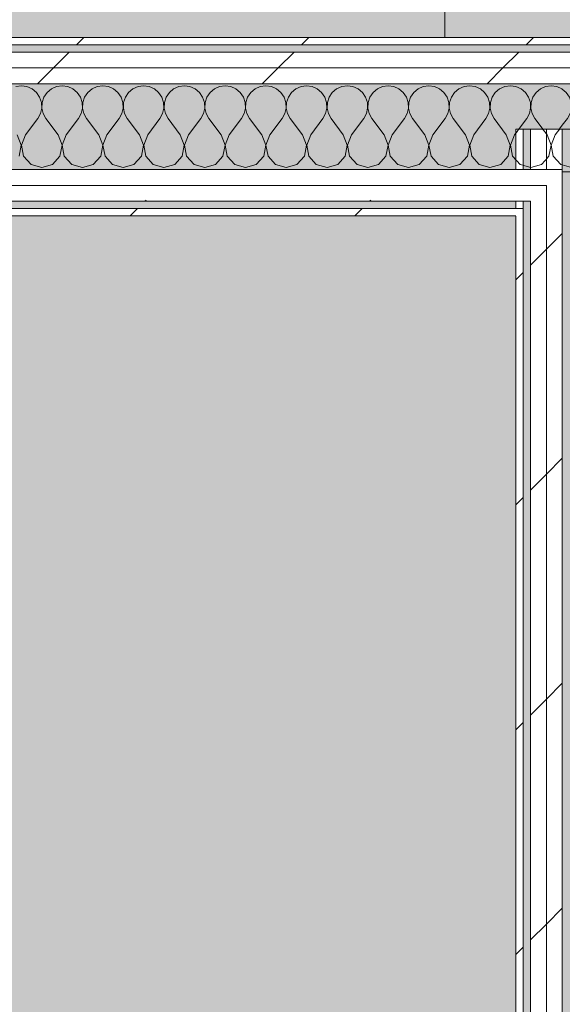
# Model space of a CAD drawing. Header units: millimetres. Extents: x -40968 to 13979, y -19284 to 4746.
# Tile 167 of 256: x -12835 to -12391, y 1319 to 2124. Entities that reach past the tile are written whole.
import ezdxf

# ---------------------------------------------------------------- set-up
doc = ezdxf.new("R2010")
doc.units = ezdxf.units.MM
doc.header["$MEASUREMENT"] = 0
doc.linetypes.add('Wipeout_Contour', pattern=[1000, 0, -1000])
for name, color, linetype in [('14_PAV_Paviment existent', 7, 'Continuous'), ('Nuevo_08_E_Envans secs', 7, 'Continuous'), ('Nuevo_14_PAV_Soft Light Grey 0554', 7, 'Continuous')]:
    doc.layers.add(name, color=color, linetype=linetype)
for name, color, linetype, lineweight, true_color in [('14_PAV_Paviment existent_Pluma_Nº__197', 7, 'Continuous', 0, 0xffe68e), ('Nuevo_08_E_Envans secs_Pluma_Nº__102', 7, 'Continuous', 5, 0xcccccc), ('Nuevo_08_E_Envans secs_Pluma_Nº__171', 171, 'Continuous', 13, 0xaaaaff), ('Nuevo_08_E_Envans secs_Pluma_Nº__177', 7, 'Continuous', 15, 0xf7e046), ('Nuevo_14_PAV_Soft Light Grey 0554_Pluma_Nº__245', 7, 'Continuous', 13, 0xe8e8e8)]:
    doc.layers.add(name, color=color, linetype=linetype, lineweight=lineweight, true_color=true_color)
doc.layers.add('14_PAV_Soft Light Grey 0554_Pluma_Nº__2', color=8, linetype='Continuous', lineweight=5)
doc.layers.add('Nuevo_08_E_Envans secs_Pluma_Nº__1', color=7, linetype='Continuous', lineweight=5)
pattern_1 = [(45, (0, 0), (-183.848, 183.848), [195, -65]), (45, (7e-14, 183.85), (-183.848, 183.848), [195, -65])]

# ---------------------------------------------------------------- blocks, each defined once
blk = doc.blocks.new('Forjado_1_1', base_point=(-23046.79, -1194.06))
at = {"layer": 'Nuevo_14_PAV_Soft Light Grey 0554_Pluma_Nº__245', "linetype": 'Continuous', "lineweight": 0, "true_color": 0xe8e8e8}
h = blk.add_hatch(color=254, dxfattribs=at)
h.paths.add_polyline_path([(-23046.79, -1194.06), (-1631.11, -1193.63), (-1631.11, -6938.97), (-1556.11, -6938.97), (-1556.11, -7503.98), (-1616.26, -7503.98), (-1616.05, -11935.98), (-1564.89, -11935.98), (-1564.89, -12491.98), (-2024.11, -12491.98), (-2024.11, -12338.98), (-6997.39, -12338.98), (-6997.39, -12391.98), (-3637.68, -12391.98), (-3638.94, -13690.72), (-3644.87, -17130.96), (428.17, -17130.98), (428.89, -16788.98), (778.89, -16788.98), (778.35, -17142.97), (2622.91, -17145.82), (2623.01, -17079.79), (3389.91, -17080.98), (3389.61, -17276.98), (5489.84, -17280.21), (5489.84, -17141.49), (5763.89, -17141.49), (5763.89, -16738.98), (6378.89, -16738.98), (6378.89, -12488.98), (5778.89, -12488.98), (5779.74, -11938.87), (6782.11, -11938.85), (6782.11, -9207.42), (6082.11, -9207.42), (6016.11, -7504.98), (6016.11, -9073.42), (2073.42, -9073.42), (2073.42, -5267.32), (5998.89, -5267.32), (5998.89, -1708.98), (5884.89, -967.98), (7332.11, -967.98), (7332.11, 1999.55), (-28277.4, 1999.55), (-23028.39, 1969.01)])
h.paths.add_polyline_path([(492.89, -5267.32), (1951.42, -5267.32), (1951.42, -9073.42), (492.89, -9073.42)], flags=0)
at = {"layer": 'Nuevo_14_PAV_Soft Light Grey 0554_Pluma_Nº__245', "color": 254, "linetype": 'Continuous', "lineweight": 13, "true_color": 0xe8e8e8, "flags": 128}
blk.add_lwpolyline([(-28277.4, 1999.55), (7332.11, 1999.55)], dxfattribs=at)
blk = doc.blocks.new('Forjado_3_1', base_point=(7332.11, 1999.55))
at = {"layer": '14_PAV_Paviment existent_Pluma_Nº__197', "linetype": 'Continuous', "lineweight": 0, "true_color": 0xffe68e}
blk.add_hatch(color=41, dxfattribs=at).paths.add_polyline_path([(7332.11, 1999.55), (7332.11, 3863.45), (-28267.53, 3863.45), (-28277.4, 1999.55)])
at = {"layer": '14_PAV_Paviment existent_Pluma_Nº__197', "color": 41, "linetype": 'Continuous', "lineweight": 0, "true_color": 0xffe68e, "flags": 128}
blk.add_lwpolyline([(7332.11, 1999.55), (-28277.4, 1999.55), (-28267.53, 3863.45), (7332.11, 3863.45)], close=True, dxfattribs=at)
blk = doc.blocks.new('Muro_99_1', base_point=(-12428.84, -1061.81))
at = {"color": 254, "linetype": 'Wipeout_Contour', "lineweight": 0, "ltscale": 50114.114114}
blk.add_wipeout([(-12428.84, 2034.55), (-12428.84, -996.81), (-12422.84, -996.81), (-12422.84, 2034.55)], dxfattribs=at).dxf.layer = 'Nuevo_08_E_Envans secs'
at = {"color": 254, "linetype": 'Wipeout_Contour', "lineweight": 0, "ltscale": 50260.724481}
blk.add_wipeout([(-12403.84, 1969.55), (-12416.84, 1969.55), (-12416.84, 1963.55), (-12403.84, 1963.55)], dxfattribs=at).dxf.layer = 'Nuevo_08_E_Envans secs'
at = {"layer": 'Nuevo_08_E_Envans secs_Pluma_Nº__171', "linetype": 'Continuous', "lineweight": 13, "true_color": 0xaaaaff}
h = blk.add_hatch(dxfattribs=at)
h.set_pattern_fill('Panellat_HPL_0001', color=161, style=0, pattern_type=2)
h.set_pattern_definition(pattern_1)
h.paths.add_polyline_path([(-12428.84, 2034.55), (-12428.84, -996.81), (-12422.84, -996.81), (-12422.84, 2034.55)])
at = {"layer": 'Nuevo_08_E_Envans secs_Pluma_Nº__177', "linetype": 'Continuous', "lineweight": 15, "true_color": 0xf7e046}
h = blk.add_hatch(dxfattribs=at)
h.set_pattern_fill('Panellat_HPL_0001', color=53, style=0, pattern_type=2)
h.set_pattern_definition(pattern_1)
h.paths.add_polyline_path([(-12403.84, 1969.55), (-12416.84, 1969.55), (-12416.84, 1963.55), (-12403.84, 1963.55)])
at = {"layer": 'Nuevo_08_E_Envans secs_Pluma_Nº__1', "color": 7, "linetype": 'Continuous', "lineweight": 5}
for p, q in [((-12422.84, 2034.55), (-12422.84, -996.81)), ((-12422.84, 1969.55), (-12422.84, 1963.55))]:
    blk.add_line(p, q, dxfattribs=at)
at = {"layer": 'Nuevo_08_E_Envans secs_Pluma_Nº__1', "color": 7, "linetype": 'Continuous', "lineweight": 5, "flags": 128}
for points in [[(-12428.84, 2034.55), (-12422.84, 2034.55)], [(-12428.84, 2034.55), (-12428.84, -996.81)]]:
    blk.add_lwpolyline(points, dxfattribs=at)
at = {"color": 254, "linetype": 'Wipeout_Contour', "lineweight": 0, "ltscale": 50209.365958}
blk.add_wipeout([(-12390.84, 1969.55), (-12403.84, 1969.55), (-12403.84, 1963.55), (-12390.84, 1963.55)], dxfattribs=at).dxf.layer = 'Nuevo_08_E_Envans secs'
at = {"layer": 'Nuevo_08_E_Envans secs_Pluma_Nº__177', "linetype": 'Continuous', "lineweight": 15, "true_color": 0xf7e046}
h = blk.add_hatch(dxfattribs=at)
h.set_pattern_fill('Panellat_HPL_0001', color=53, style=0, pattern_type=2)
h.set_pattern_definition(pattern_1)
h.paths.add_polyline_path([(-12390.84, 1969.55), (-12403.84, 1969.55), (-12403.84, 1963.55), (-12390.84, 1963.55)])
at = {"color": 254, "linetype": 'Wipeout_Contour', "lineweight": 0, "ltscale": 50264.486271}
blk.add_wipeout([(-12403.84, 1975.55), (-12416.84, 1975.55), (-12416.84, 1969.55), (-12403.84, 1969.55)], dxfattribs=at).dxf.layer = 'Nuevo_08_E_Envans secs'
at = {"layer": 'Nuevo_08_E_Envans secs_Pluma_Nº__177', "linetype": 'Continuous', "lineweight": 15, "true_color": 0xf7e046}
h = blk.add_hatch(dxfattribs=at)
h.set_pattern_fill('Panellat_HPL_0001', color=53, style=0, pattern_type=2)
h.set_pattern_definition(pattern_1)
h.paths.add_polyline_path([(-12403.84, 1975.55), (-12416.84, 1975.55), (-12416.84, 1969.55), (-12403.84, 1969.55)])
at = {"color": 254, "linetype": 'Wipeout_Contour', "lineweight": 0, "ltscale": 50213.131595}
blk.add_wipeout([(-12390.84, 1975.55), (-12403.84, 1975.55), (-12403.84, 1969.55), (-12390.84, 1969.55)], dxfattribs=at).dxf.layer = 'Nuevo_08_E_Envans secs'
at = {"layer": 'Nuevo_08_E_Envans secs_Pluma_Nº__177', "linetype": 'Continuous', "lineweight": 15, "true_color": 0xf7e046}
h = blk.add_hatch(dxfattribs=at)
h.set_pattern_fill('Panellat_HPL_0001', color=53, style=0, pattern_type=2)
h.set_pattern_definition(pattern_1)
h.paths.add_polyline_path([(-12390.84, 1975.55), (-12403.84, 1975.55), (-12403.84, 1969.55), (-12390.84, 1969.55)])
at = {"color": 254, "linetype": 'Wipeout_Contour', "lineweight": 0, "ltscale": 50219.121985}
blk.add_wipeout([(-12390.84, 1988.55), (-12403.84, 1988.55), (-12403.84, 1975.55), (-12390.84, 1975.55)], dxfattribs=at).dxf.layer = 'Nuevo_08_E_Envans secs'
at = {"layer": 'Nuevo_08_E_Envans secs_Pluma_Nº__177', "linetype": 'Continuous', "lineweight": 15, "true_color": 0xf7e046}
h = blk.add_hatch(dxfattribs=at)
h.set_pattern_fill('Panellat_HPL_0001', color=53, style=0, pattern_type=2)
h.set_pattern_definition(pattern_1)
h.paths.add_polyline_path([(-12390.84, 1988.55), (-12403.84, 1988.55), (-12403.84, 1975.55), (-12390.84, 1975.55)])
at = {"color": 254, "linetype": 'Wipeout_Contour', "lineweight": 0, "ltscale": 50052.62151}
blk.add_wipeout([(-12416.84, 2034.55), (-12416.84, -996.81), (-12403.84, -996.81), (-12403.84, 2034.55)], dxfattribs=at).dxf.layer = 'Nuevo_08_E_Envans secs'
at = {"layer": 'Nuevo_08_E_Envans secs_Pluma_Nº__177', "linetype": 'Continuous', "lineweight": 15, "true_color": 0xf7e046}
h = blk.add_hatch(dxfattribs=at)
h.set_pattern_fill('Panellat_HPL_0001', color=53, style=0, pattern_type=2)
h.set_pattern_definition(pattern_1)
h.paths.add_polyline_path([(-12416.84, 2034.55), (-12416.84, -996.81), (-12403.84, -996.81), (-12403.84, 2034.55)])
at = {"layer": 'Nuevo_08_E_Envans secs_Pluma_Nº__1', "color": 7, "linetype": 'Continuous', "lineweight": 5}
for p, q in [((-12416.84, 2034.55), (-12416.84, -996.81)), ((-12416.84, 1975.55), (-12416.84, 1969.55)), ((-12416.84, 1969.55), (-12416.84, 1963.55))]:
    blk.add_line(p, q, dxfattribs=at)
at = {"layer": 'Nuevo_08_E_Envans secs_Pluma_Nº__1', "color": 7, "linetype": 'Continuous', "lineweight": 5, "flags": 128}
blk.add_lwpolyline([(-12422.84, 2034.55), (-12416.84, 2034.55)], dxfattribs=at)
at = {"color": 254, "linetype": 'Wipeout_Contour', "lineweight": 0, "ltscale": 50001.04794}
blk.add_wipeout([(-12403.84, 2034.55), (-12403.84, -996.81), (-12390.84, -996.81), (-12390.84, 2034.55)], dxfattribs=at).dxf.layer = 'Nuevo_08_E_Envans secs'
at = {"layer": 'Nuevo_08_E_Envans secs_Pluma_Nº__177', "linetype": 'Continuous', "lineweight": 15, "true_color": 0xf7e046}
h = blk.add_hatch(dxfattribs=at)
h.set_pattern_fill('Panellat_HPL_0001', color=53, style=0, pattern_type=2)
h.set_pattern_definition(pattern_1)
h.paths.add_polyline_path([(-12403.84, 2034.55), (-12403.84, -996.81), (-12390.84, -996.81), (-12390.84, 2034.55)])
at = {"layer": 'Nuevo_08_E_Envans secs_Pluma_Nº__1', "color": 7, "linetype": 'Continuous', "lineweight": 5}
for p, q in [((-12403.84, 2034.55), (-12403.84, -996.81)), ((-12390.84, 2034.55), (-12390.84, -996.81)), ((-12390.84, 2001.55), (-12390.84, 1988.55)), ((-12403.84, 1988.55), (-12403.84, 1975.55)), ((-12390.84, 1988.55), (-12390.84, 1975.55)), ((-12403.84, 1975.55), (-12403.84, 1969.55)), ((-12390.84, 1975.55), (-12390.84, 1969.55)), ((-12403.84, 1969.55), (-12403.84, 1963.55)), ((-12390.84, 1969.55), (-12390.84, 1963.55))]:
    blk.add_line(p, q, dxfattribs=at)
at = {"layer": 'Nuevo_08_E_Envans secs_Pluma_Nº__1', "color": 7, "linetype": 'Continuous', "lineweight": 5, "flags": 128}
for points in [[(-12416.84, 2034.55), (-12403.84, 2034.55)], [(-12403.84, 2034.55), (-12390.84, 2034.55)], [(-12390.84, 2034.55), (-12320.84, 2034.55)]]:
    blk.add_lwpolyline(points, dxfattribs=at)
blk = doc.blocks.new('*X395')
at = {"layer": 'Nuevo_08_E_Envans secs_Pluma_Nº__102', "color": 254, "linetype": 'Continuous', "lineweight": 5, "true_color": 0xcccccc}
for p, q in [((-12833.33, 2069.89), (-12837.89, 2069.25)), ((-12828.78, 2069.25), (-12833.33, 2069.89)), ((-12824.57, 2067.4), (-12828.78, 2069.25)), ((-12804.55, 2069.25), (-12808.76, 2067.4)), ((-12800, 2069.89), (-12804.55, 2069.25)), ((-12795.45, 2069.25), (-12800, 2069.89)), ((-12791.24, 2067.4), (-12795.45, 2069.25)), ((-12771.22, 2069.25), (-12775.43, 2067.4)), ((-12766.67, 2069.89), (-12771.22, 2069.25)), ((-12762.11, 2069.25), (-12766.67, 2069.89)), ((-12757.9, 2067.4), (-12762.11, 2069.25)), ((-12737.89, 2069.25), (-12742.1, 2067.4)), ((-12733.33, 2069.89), (-12737.89, 2069.25)), ((-12728.78, 2069.25), (-12733.33, 2069.89)), ((-12724.57, 2067.4), (-12728.78, 2069.25)), ((-12704.55, 2069.25), (-12708.76, 2067.4)), ((-12700, 2069.89), (-12704.55, 2069.25)), ((-12695.45, 2069.25), (-12700, 2069.89)), ((-12691.24, 2067.4), (-12695.45, 2069.25)), ((-12671.22, 2069.25), (-12675.43, 2067.4)), ((-12666.67, 2069.89), (-12671.22, 2069.25)), ((-12662.11, 2069.25), (-12666.67, 2069.89)), ((-12657.9, 2067.4), (-12662.11, 2069.25)), ((-12637.89, 2069.25), (-12642.1, 2067.4)), ((-12633.33, 2069.89), (-12637.89, 2069.25)), ((-12628.78, 2069.25), (-12633.33, 2069.89)), ((-12624.57, 2067.4), (-12628.78, 2069.25)), ((-12604.55, 2069.25), (-12608.76, 2067.4)), ((-12600, 2069.89), (-12604.55, 2069.25)), ((-12595.45, 2069.25), (-12600, 2069.89)), ((-12591.24, 2067.4), (-12595.45, 2069.25)), ((-12571.22, 2069.25), (-12575.43, 2067.4)), ((-12566.67, 2069.89), (-12571.22, 2069.25)), ((-12562.11, 2069.25), (-12566.67, 2069.89)), ((-12557.9, 2067.4), (-12562.11, 2069.25)), ((-12537.89, 2069.25), (-12542.1, 2067.4)), ((-12533.33, 2069.89), (-12537.89, 2069.25)), ((-12528.78, 2069.25), (-12533.33, 2069.89)), ((-12524.57, 2067.4), (-12528.78, 2069.25)), ((-12504.55, 2069.25), (-12508.76, 2067.4)), ((-12500, 2069.89), (-12504.55, 2069.25)), ((-12495.45, 2069.25), (-12500, 2069.89)), ((-12491.24, 2067.4), (-12495.45, 2069.25)), ((-12471.22, 2069.25), (-12475.43, 2067.4)), ((-12466.67, 2069.89), (-12471.22, 2069.25)), ((-12462.11, 2069.25), (-12466.67, 2069.89)), ((-12457.9, 2067.4), (-12462.11, 2069.25)), ((-12437.89, 2069.25), (-12442.1, 2067.4)), ((-12433.33, 2069.89), (-12437.89, 2069.25)), ((-12428.78, 2069.25), (-12433.33, 2069.89)), ((-12424.57, 2067.4), (-12428.78, 2069.25)), ((-12404.55, 2069.25), (-12408.76, 2067.4)), ((-12400, 2069.89), (-12404.55, 2069.25)), ((-12395.45, 2069.25), (-12400, 2069.89)), ((-12391.24, 2067.4), (-12395.45, 2069.25)), ((-12821.03, 2064.47), (-12824.57, 2067.4)), ((-12818.43, 2060.68), (-12821.03, 2064.47)), ((-12816.96, 2056.32), (-12818.43, 2060.68)), ((-12814.91, 2060.68), (-12816.38, 2056.32)), ((-12812.3, 2064.47), (-12814.91, 2060.68)), ((-12808.76, 2067.4), (-12812.3, 2064.47)), ((-12787.7, 2064.47), (-12791.24, 2067.4)), ((-12785.09, 2060.68), (-12787.7, 2064.47)), ((-12783.62, 2056.32), (-12785.09, 2060.68)), ((-12781.57, 2060.68), (-12783.04, 2056.32)), ((-12778.97, 2064.47), (-12781.57, 2060.68)), ((-12775.43, 2067.4), (-12778.97, 2064.47)), ((-12754.36, 2064.47), (-12757.9, 2067.4)), ((-12751.76, 2060.68), (-12754.36, 2064.47)), ((-12750.29, 2056.32), (-12751.76, 2060.68)), ((-12748.24, 2060.68), (-12749.71, 2056.32)), ((-12745.64, 2064.47), (-12748.24, 2060.68)), ((-12742.1, 2067.4), (-12745.64, 2064.47)), ((-12721.03, 2064.47), (-12724.57, 2067.4)), ((-12718.43, 2060.68), (-12721.03, 2064.47)), ((-12716.96, 2056.32), (-12718.43, 2060.68)), ((-12714.91, 2060.68), (-12716.38, 2056.32)), ((-12712.3, 2064.47), (-12714.91, 2060.68)), ((-12708.76, 2067.4), (-12712.3, 2064.47)), ((-12687.7, 2064.47), (-12691.24, 2067.4)), ((-12685.09, 2060.68), (-12687.7, 2064.47)), ((-12683.62, 2056.32), (-12685.09, 2060.68)), ((-12681.57, 2060.68), (-12683.04, 2056.32)), ((-12678.97, 2064.47), (-12681.57, 2060.68)), ((-12675.43, 2067.4), (-12678.97, 2064.47)), ((-12654.36, 2064.47), (-12657.9, 2067.4)), ((-12651.76, 2060.68), (-12654.36, 2064.47)), ((-12650.29, 2056.32), (-12651.76, 2060.68)), ((-12648.24, 2060.68), (-12649.71, 2056.32)), ((-12645.64, 2064.47), (-12648.24, 2060.68)), ((-12642.1, 2067.4), (-12645.64, 2064.47)), ((-12621.03, 2064.47), (-12624.57, 2067.4)), ((-12618.43, 2060.68), (-12621.03, 2064.47)), ((-12616.96, 2056.32), (-12618.43, 2060.68)), ((-12614.91, 2060.68), (-12616.38, 2056.32)), ((-12612.3, 2064.47), (-12614.91, 2060.68)), ((-12608.76, 2067.4), (-12612.3, 2064.47)), ((-12587.7, 2064.47), (-12591.24, 2067.4)), ((-12585.09, 2060.68), (-12587.7, 2064.47)), ((-12583.62, 2056.32), (-12585.09, 2060.68)), ((-12581.57, 2060.68), (-12583.04, 2056.32)), ((-12578.97, 2064.47), (-12581.57, 2060.68)), ((-12575.43, 2067.4), (-12578.97, 2064.47)), ((-12554.36, 2064.47), (-12557.9, 2067.4)), ((-12551.76, 2060.68), (-12554.36, 2064.47)), ((-12550.29, 2056.32), (-12551.76, 2060.68)), ((-12548.24, 2060.68), (-12549.71, 2056.32)), ((-12545.64, 2064.47), (-12548.24, 2060.68)), ((-12542.1, 2067.4), (-12545.64, 2064.47)), ((-12521.03, 2064.47), (-12524.57, 2067.4)), ((-12518.43, 2060.68), (-12521.03, 2064.47)), ((-12516.96, 2056.32), (-12518.43, 2060.68)), ((-12514.91, 2060.68), (-12516.38, 2056.32)), ((-12512.3, 2064.47), (-12514.91, 2060.68)), ((-12508.76, 2067.4), (-12512.3, 2064.47)), ((-12487.7, 2064.47), (-12491.24, 2067.4)), ((-12485.09, 2060.68), (-12487.7, 2064.47)), ((-12483.62, 2056.32), (-12485.09, 2060.68)), ((-12481.57, 2060.68), (-12483.04, 2056.32)), ((-12478.97, 2064.47), (-12481.57, 2060.68)), ((-12475.43, 2067.4), (-12478.97, 2064.47)), ((-12454.36, 2064.47), (-12457.9, 2067.4)), ((-12451.76, 2060.68), (-12454.36, 2064.47)), ((-12450.29, 2056.32), (-12451.76, 2060.68)), ((-12448.24, 2060.68), (-12449.71, 2056.32)), ((-12445.64, 2064.47), (-12448.24, 2060.68)), ((-12442.1, 2067.4), (-12445.64, 2064.47)), ((-12421.03, 2064.47), (-12424.57, 2067.4)), ((-12418.43, 2060.68), (-12421.03, 2064.47)), ((-12416.96, 2056.32), (-12418.43, 2060.68)), ((-12414.91, 2060.68), (-12416.38, 2056.32)), ((-12412.3, 2064.47), (-12414.91, 2060.68)), ((-12408.76, 2067.4), (-12412.3, 2064.47)), ((-12390.84, 2067.07), (-12391.24, 2067.4)), ((-12816.73, 2051.72), (-12816.96, 2056.32)), ((-12816.38, 2056.32), (-12816.6, 2051.72)), ((-12783.4, 2051.72), (-12783.62, 2056.32)), ((-12783.04, 2056.32), (-12783.27, 2051.72)), ((-12750.07, 2051.72), (-12750.29, 2056.32)), ((-12749.71, 2056.32), (-12749.93, 2051.72)), ((-12716.73, 2051.72), (-12716.96, 2056.32)), ((-12716.38, 2056.32), (-12716.6, 2051.72)), ((-12683.4, 2051.72), (-12683.62, 2056.32)), ((-12683.04, 2056.32), (-12683.27, 2051.72)), ((-12650.07, 2051.72), (-12650.29, 2056.32)), ((-12649.71, 2056.32), (-12649.93, 2051.72)), ((-12616.73, 2051.72), (-12616.96, 2056.32)), ((-12616.38, 2056.32), (-12616.6, 2051.72)), ((-12583.4, 2051.72), (-12583.62, 2056.32)), ((-12583.04, 2056.32), (-12583.27, 2051.72)), ((-12550.07, 2051.72), (-12550.29, 2056.32)), ((-12549.71, 2056.32), (-12549.93, 2051.72)), ((-12516.73, 2051.72), (-12516.96, 2056.32)), ((-12516.38, 2056.32), (-12516.6, 2051.72)), ((-12483.4, 2051.72), (-12483.62, 2056.32)), ((-12483.04, 2056.32), (-12483.27, 2051.72)), ((-12450.07, 2051.72), (-12450.29, 2056.32)), ((-12449.71, 2056.32), (-12449.93, 2051.72)), ((-12416.73, 2051.72), (-12416.96, 2056.32)), ((-12416.38, 2056.32), (-12416.6, 2051.72)), ((-12820, 2043.22), (-12817.77, 2047.25)), ((-12817.77, 2047.25), (-12816.73, 2051.72)), ((-12816.6, 2051.72), (-12815.56, 2047.25)), ((-12815.56, 2047.25), (-12813.33, 2043.22)), ((-12786.67, 2043.22), (-12784.44, 2047.25)), ((-12784.44, 2047.25), (-12783.4, 2051.72)), ((-12783.27, 2051.72), (-12782.23, 2047.25)), ((-12782.23, 2047.25), (-12780, 2043.22)), ((-12753.33, 2043.22), (-12751.11, 2047.25)), ((-12751.11, 2047.25), (-12750.07, 2051.72)), ((-12749.93, 2051.72), (-12748.89, 2047.25)), ((-12748.89, 2047.25), (-12746.67, 2043.22)), ((-12720, 2043.22), (-12717.77, 2047.25)), ((-12717.77, 2047.25), (-12716.73, 2051.72)), ((-12716.6, 2051.72), (-12715.56, 2047.25)), ((-12715.56, 2047.25), (-12713.33, 2043.22)), ((-12686.67, 2043.22), (-12684.44, 2047.25)), ((-12684.44, 2047.25), (-12683.4, 2051.72)), ((-12683.27, 2051.72), (-12682.23, 2047.25)), ((-12682.23, 2047.25), (-12680, 2043.22)), ((-12653.33, 2043.22), (-12651.11, 2047.25)), ((-12651.11, 2047.25), (-12650.07, 2051.72)), ((-12649.93, 2051.72), (-12648.89, 2047.25)), ((-12648.89, 2047.25), (-12646.67, 2043.22)), ((-12620, 2043.22), (-12617.77, 2047.25)), ((-12617.77, 2047.25), (-12616.73, 2051.72)), ((-12616.6, 2051.72), (-12615.56, 2047.25)), ((-12615.56, 2047.25), (-12613.33, 2043.22)), ((-12586.67, 2043.22), (-12584.44, 2047.25)), ((-12584.44, 2047.25), (-12583.4, 2051.72)), ((-12583.27, 2051.72), (-12582.23, 2047.25)), ((-12582.23, 2047.25), (-12580, 2043.22)), ((-12553.33, 2043.22), (-12551.11, 2047.25)), ((-12551.11, 2047.25), (-12550.07, 2051.72)), ((-12549.93, 2051.72), (-12548.89, 2047.25)), ((-12548.89, 2047.25), (-12546.67, 2043.22)), ((-12520, 2043.22), (-12517.77, 2047.25)), ((-12517.77, 2047.25), (-12516.73, 2051.72)), ((-12516.6, 2051.72), (-12515.56, 2047.25)), ((-12515.56, 2047.25), (-12513.33, 2043.22)), ((-12486.67, 2043.22), (-12484.44, 2047.25)), ((-12484.44, 2047.25), (-12483.4, 2051.72)), ((-12483.27, 2051.72), (-12482.23, 2047.25)), ((-12482.23, 2047.25), (-12480, 2043.22)), ((-12453.33, 2043.22), (-12451.11, 2047.25)), ((-12451.11, 2047.25), (-12450.07, 2051.72)), ((-12449.93, 2051.72), (-12448.89, 2047.25)), ((-12448.89, 2047.25), (-12446.67, 2043.22)), ((-12420, 2043.22), (-12417.77, 2047.25)), ((-12417.77, 2047.25), (-12416.73, 2051.72)), ((-12416.6, 2051.72), (-12415.56, 2047.25)), ((-12415.56, 2047.25), (-12413.33, 2043.22)), ((-12830, 2029.89), (-12820, 2043.22)), ((-12803.33, 2029.89), (-12813.33, 2043.22)), ((-12796.67, 2029.89), (-12786.67, 2043.22)), ((-12770, 2029.89), (-12780, 2043.22)), ((-12763.33, 2029.89), (-12753.33, 2043.22)), ((-12736.67, 2029.89), (-12746.67, 2043.22)), ((-12730, 2029.89), (-12720, 2043.22)), ((-12703.33, 2029.89), (-12713.33, 2043.22)), ((-12696.67, 2029.89), (-12686.67, 2043.22)), ((-12670, 2029.89), (-12680, 2043.22)), ((-12663.33, 2029.89), (-12653.33, 2043.22)), ((-12636.67, 2029.89), (-12646.67, 2043.22)), ((-12630, 2029.89), (-12620, 2043.22)), ((-12603.33, 2029.89), (-12613.33, 2043.22)), ((-12596.67, 2029.89), (-12586.67, 2043.22)), ((-12570, 2029.89), (-12580, 2043.22)), ((-12563.33, 2029.89), (-12553.33, 2043.22)), ((-12536.67, 2029.89), (-12546.67, 2043.22)), ((-12530, 2029.89), (-12520, 2043.22)), ((-12503.33, 2029.89), (-12513.33, 2043.22)), ((-12496.67, 2029.89), (-12486.67, 2043.22)), ((-12470, 2029.89), (-12480, 2043.22)), ((-12463.33, 2029.89), (-12453.33, 2043.22)), ((-12436.67, 2029.89), (-12446.67, 2043.22)), ((-12430, 2029.89), (-12420, 2043.22)), ((-12403.33, 2029.89), (-12413.33, 2043.22)), ((-12396.67, 2029.89), (-12390.84, 2037.66)), ((-12833.4, 2021.38), (-12836.67, 2029.89)), ((-12830, 2029.89), (-12833.27, 2021.38)), ((-12800.07, 2021.38), (-12803.33, 2029.89)), ((-12796.67, 2029.89), (-12799.93, 2021.38)), ((-12766.73, 2021.38), (-12770, 2029.89)), ((-12763.33, 2029.89), (-12766.6, 2021.38)), ((-12733.4, 2021.38), (-12736.67, 2029.89)), ((-12730, 2029.89), (-12733.27, 2021.38)), ((-12700.07, 2021.38), (-12703.33, 2029.89)), ((-12696.67, 2029.89), (-12699.93, 2021.38)), ((-12666.73, 2021.38), (-12670, 2029.89)), ((-12663.33, 2029.89), (-12666.6, 2021.38)), ((-12633.4, 2021.38), (-12636.67, 2029.89)), ((-12630, 2029.89), (-12633.27, 2021.38)), ((-12600.07, 2021.38), (-12603.33, 2029.89)), ((-12596.67, 2029.89), (-12599.93, 2021.38)), ((-12566.73, 2021.38), (-12570, 2029.89)), ((-12563.33, 2029.89), (-12566.6, 2021.38)), ((-12533.4, 2021.38), (-12536.67, 2029.89)), ((-12530, 2029.89), (-12533.27, 2021.38)), ((-12500.07, 2021.38), (-12503.33, 2029.89)), ((-12496.67, 2029.89), (-12499.93, 2021.38)), ((-12466.73, 2021.38), (-12470, 2029.89)), ((-12463.33, 2029.89), (-12466.6, 2021.38)), ((-12433.4, 2021.38), (-12436.67, 2029.89)), ((-12430, 2029.89), (-12433.27, 2021.38)), ((-12400.07, 2021.38), (-12403.33, 2029.89)), ((-12396.67, 2029.89), (-12399.93, 2021.38)), ((-12835.09, 2012.43), (-12833.4, 2021.38)), ((-12833.27, 2021.38), (-12831.57, 2012.43)), ((-12801.76, 2012.43), (-12800.07, 2021.38)), ((-12799.93, 2021.38), (-12798.24, 2012.43)), ((-12768.43, 2012.43), (-12766.73, 2021.38)), ((-12766.6, 2021.38), (-12764.91, 2012.43)), ((-12735.09, 2012.43), (-12733.4, 2021.38)), ((-12733.27, 2021.38), (-12731.57, 2012.43)), ((-12701.76, 2012.43), (-12700.07, 2021.38)), ((-12699.93, 2021.38), (-12698.24, 2012.43)), ((-12668.43, 2012.43), (-12666.73, 2021.38)), ((-12666.6, 2021.38), (-12664.91, 2012.43)), ((-12635.09, 2012.43), (-12633.4, 2021.38)), ((-12633.27, 2021.38), (-12631.57, 2012.43)), ((-12601.76, 2012.43), (-12600.07, 2021.38)), ((-12599.93, 2021.38), (-12598.24, 2012.43)), ((-12568.43, 2012.43), (-12566.73, 2021.38)), ((-12566.6, 2021.38), (-12564.91, 2012.43)), ((-12535.09, 2012.43), (-12533.4, 2021.38)), ((-12533.27, 2021.38), (-12531.57, 2012.43)), ((-12501.76, 2012.43), (-12500.07, 2021.38)), ((-12499.93, 2021.38), (-12498.24, 2012.43)), ((-12468.43, 2012.43), (-12466.73, 2021.38)), ((-12466.6, 2021.38), (-12464.91, 2012.43)), ((-12435.09, 2012.43), (-12433.4, 2021.38)), ((-12433.27, 2021.38), (-12431.57, 2012.43)), ((-12401.76, 2012.43), (-12400.07, 2021.38)), ((-12399.93, 2021.38), (-12398.24, 2012.43)), ((-12831.57, 2012.43), (-12825.43, 2005.71)), ((-12807.9, 2005.71), (-12801.76, 2012.43)), ((-12798.24, 2012.43), (-12792.1, 2005.71)), ((-12774.57, 2005.71), (-12768.43, 2012.43)), ((-12764.91, 2012.43), (-12758.76, 2005.71)), ((-12741.24, 2005.71), (-12735.09, 2012.43)), ((-12731.57, 2012.43), (-12725.43, 2005.71)), ((-12707.9, 2005.71), (-12701.76, 2012.43)), ((-12698.24, 2012.43), (-12692.1, 2005.71)), ((-12674.57, 2005.71), (-12668.43, 2012.43)), ((-12664.91, 2012.43), (-12658.76, 2005.71)), ((-12641.24, 2005.71), (-12635.09, 2012.43)), ((-12631.57, 2012.43), (-12625.43, 2005.71)), ((-12607.9, 2005.71), (-12601.76, 2012.43)), ((-12598.24, 2012.43), (-12592.1, 2005.71)), ((-12574.57, 2005.71), (-12568.43, 2012.43)), ((-12564.91, 2012.43), (-12558.76, 2005.71)), ((-12541.24, 2005.71), (-12535.09, 2012.43)), ((-12531.57, 2012.43), (-12525.43, 2005.71)), ((-12507.9, 2005.71), (-12501.76, 2012.43)), ((-12498.24, 2012.43), (-12492.1, 2005.71)), ((-12474.57, 2005.71), (-12468.43, 2012.43)), ((-12464.91, 2012.43), (-12458.76, 2005.71)), ((-12441.24, 2005.71), (-12435.09, 2012.43)), ((-12431.57, 2012.43), (-12425.43, 2005.71)), ((-12407.9, 2005.71), (-12401.76, 2012.43)), ((-12398.24, 2012.43), (-12392.1, 2005.71)), ((-12825.43, 2005.71), (-12816.67, 2003.22)), ((-12816.67, 2003.22), (-12807.9, 2005.71)), ((-12792.1, 2005.71), (-12783.33, 2003.22)), ((-12783.33, 2003.22), (-12774.57, 2005.71)), ((-12758.76, 2005.71), (-12750, 2003.22)), ((-12750, 2003.22), (-12741.24, 2005.71)), ((-12725.43, 2005.71), (-12716.67, 2003.22)), ((-12716.67, 2003.22), (-12707.9, 2005.71)), ((-12692.1, 2005.71), (-12683.33, 2003.22)), ((-12683.33, 2003.22), (-12674.57, 2005.71)), ((-12658.76, 2005.71), (-12650, 2003.22)), ((-12650, 2003.22), (-12641.24, 2005.71)), ((-12625.43, 2005.71), (-12616.67, 2003.22)), ((-12616.67, 2003.22), (-12607.9, 2005.71)), ((-12592.1, 2005.71), (-12583.33, 2003.22)), ((-12583.33, 2003.22), (-12574.57, 2005.71)), ((-12558.76, 2005.71), (-12550, 2003.22)), ((-12550, 2003.22), (-12541.24, 2005.71)), ((-12525.43, 2005.71), (-12516.67, 2003.22)), ((-12516.67, 2003.22), (-12507.9, 2005.71)), ((-12492.1, 2005.71), (-12483.33, 2003.22)), ((-12483.33, 2003.22), (-12474.57, 2005.71)), ((-12458.76, 2005.71), (-12450, 2003.22)), ((-12450, 2003.22), (-12441.24, 2005.71)), ((-12425.43, 2005.71), (-12416.67, 2003.22)), ((-12416.67, 2003.22), (-12407.9, 2005.71)), ((-12392.1, 2005.71), (-12390.84, 2005.35))]:
    blk.add_line(p, q, dxfattribs=at)
blk = doc.blocks.new('*X396')
at = {"layer": 'Nuevo_08_E_Envans secs_Pluma_Nº__102', "color": 254, "linetype": 'Continuous', "lineweight": 5, "true_color": 0xcccccc}
for p, q in [((-12371.22, 2069.25), (-12375.43, 2067.4)), ((-12366.67, 2069.89), (-12371.22, 2069.25)), ((-12362.11, 2069.25), (-12366.67, 2069.89)), ((-12357.9, 2067.4), (-12362.11, 2069.25)), ((-12337.89, 2069.25), (-12342.1, 2067.4)), ((-12333.33, 2069.89), (-12337.89, 2069.25)), ((-12328.78, 2069.25), (-12333.33, 2069.89)), ((-12324.57, 2067.4), (-12328.78, 2069.25)), ((-12387.7, 2064.47), (-12390.84, 2067.07)), ((-12385.09, 2060.68), (-12387.7, 2064.47)), ((-12383.62, 2056.32), (-12385.09, 2060.68)), ((-12381.57, 2060.68), (-12383.04, 2056.32)), ((-12378.97, 2064.47), (-12381.57, 2060.68)), ((-12375.43, 2067.4), (-12378.97, 2064.47)), ((-12354.36, 2064.47), (-12357.9, 2067.4)), ((-12351.76, 2060.68), (-12354.36, 2064.47)), ((-12350.29, 2056.32), (-12351.76, 2060.68)), ((-12348.24, 2060.68), (-12349.71, 2056.32)), ((-12345.64, 2064.47), (-12348.24, 2060.68)), ((-12342.1, 2067.4), (-12345.64, 2064.47)), ((-12321.03, 2064.47), (-12324.57, 2067.4)), ((-12320.84, 2064.18), (-12321.03, 2064.47)), ((-12383.4, 2051.72), (-12383.62, 2056.32)), ((-12383.04, 2056.32), (-12383.27, 2051.72)), ((-12350.07, 2051.72), (-12350.29, 2056.32)), ((-12349.71, 2056.32), (-12349.93, 2051.72)), ((-12386.67, 2043.22), (-12384.44, 2047.25)), ((-12384.44, 2047.25), (-12383.4, 2051.72)), ((-12383.27, 2051.72), (-12382.23, 2047.25)), ((-12382.23, 2047.25), (-12380, 2043.22)), ((-12353.33, 2043.22), (-12351.11, 2047.25)), ((-12351.11, 2047.25), (-12350.07, 2051.72)), ((-12349.93, 2051.72), (-12348.89, 2047.25)), ((-12348.89, 2047.25), (-12346.67, 2043.22)), ((-12390.84, 2037.66), (-12386.67, 2043.22)), ((-12370, 2029.89), (-12380, 2043.22)), ((-12363.33, 2029.89), (-12353.33, 2043.22)), ((-12336.67, 2029.89), (-12346.67, 2043.22)), ((-12330, 2029.89), (-12320.84, 2042.11)), ((-12366.73, 2021.38), (-12370, 2029.89)), ((-12363.33, 2029.89), (-12366.6, 2021.38)), ((-12333.4, 2021.38), (-12336.67, 2029.89)), ((-12330, 2029.89), (-12333.27, 2021.38)), ((-12368.43, 2012.43), (-12366.73, 2021.38)), ((-12366.6, 2021.38), (-12364.91, 2012.43)), ((-12335.09, 2012.43), (-12333.4, 2021.38)), ((-12333.27, 2021.38), (-12331.57, 2012.43)), ((-12374.57, 2005.71), (-12368.43, 2012.43)), ((-12364.91, 2012.43), (-12358.76, 2005.71)), ((-12341.24, 2005.71), (-12335.09, 2012.43)), ((-12331.57, 2012.43), (-12325.43, 2005.71)), ((-12390.84, 2005.35), (-12383.33, 2003.22)), ((-12383.33, 2003.22), (-12374.57, 2005.71)), ((-12358.76, 2005.71), (-12350, 2003.22)), ((-12350, 2003.22), (-12341.24, 2005.71)), ((-12325.43, 2005.71), (-12320.84, 2004.41))]:
    blk.add_line(p, q, dxfattribs=at)
blk = doc.blocks.new('Muro_131_1', base_point=(-11482.84, 1963.55))
at = {"color": 254, "linetype": 'Wipeout_Contour', "lineweight": 0, "ltscale": 50132.497553}
blk.add_wipeout([(-13225.05, 2103.55), (-11482.84, 2103.55), (-11482.84, 2109.55), (-13225.05, 2109.55)], dxfattribs=at).dxf.layer = 'Nuevo_08_E_Envans secs'
at = {"color": 254, "linetype": 'Wipeout_Contour', "lineweight": 0, "ltscale": 51893.594354}
blk.add_wipeout([(-12416.84, 1988.55), (-13225.05, 1988.55), (-13225.05, 1975.55), (-12416.84, 1975.55)], dxfattribs=at).dxf.layer = 'Nuevo_08_E_Envans secs'
at = {"color": 254, "linetype": 'Wipeout_Contour', "lineweight": 0, "ltscale": 51907.848831}
blk.add_wipeout([(-12428.84, 1969.55), (-13225.05, 1969.55), (-13225.05, 1963.55), (-12428.84, 1963.55)], dxfattribs=at).dxf.layer = 'Nuevo_08_E_Envans secs'
at = {"layer": 'Nuevo_08_E_Envans secs_Pluma_Nº__171', "linetype": 'Continuous', "lineweight": 13, "true_color": 0xaaaaff}
h = blk.add_hatch(dxfattribs=at)
h.set_pattern_fill('Panellat_HPL_0001', color=161, style=0, pattern_type=2)
h.set_pattern_definition(pattern_1)
h.paths.add_polyline_path([(-13225.05, 2103.55), (-11482.84, 2103.55), (-11482.84, 2109.55), (-13225.05, 2109.55)])
h = blk.add_hatch(dxfattribs=at)
h.set_pattern_fill('Panellat_HPL_0001', color=161, style=0, pattern_type=2)
h.set_pattern_definition(pattern_1)
h.paths.add_polyline_path([(-12428.84, 1969.55), (-13225.05, 1969.55), (-13225.05, 1963.55), (-12428.84, 1963.55)])
at = {"layer": 'Nuevo_08_E_Envans secs_Pluma_Nº__177', "linetype": 'Continuous', "lineweight": 15, "true_color": 0xf7e046}
h = blk.add_hatch(dxfattribs=at)
h.set_pattern_fill('Panellat_HPL_0001', color=53, style=0, pattern_type=2)
h.set_pattern_definition(pattern_1)
h.paths.add_polyline_path([(-12416.84, 1988.55), (-13225.05, 1988.55), (-13225.05, 1975.55), (-12416.84, 1975.55)])
at = {"layer": 'Nuevo_08_E_Envans secs_Pluma_Nº__1', "color": 7, "linetype": 'Continuous', "lineweight": 5}
blk.add_line((-13225.05, 2103.55), (-11482.84, 2103.55), dxfattribs=at)
at = {"layer": 'Nuevo_08_E_Envans secs_Pluma_Nº__1', "color": 7, "linetype": 'Continuous', "lineweight": 5, "flags": 128}
blk.add_lwpolyline([(-11482.84, 2109.55), (-13225.05, 2109.55)], dxfattribs=at)
at = {"color": 254, "linetype": 'Wipeout_Contour', "lineweight": 0, "ltscale": 50270.470542}
blk.add_wipeout([(-12403.84, 1988.55), (-12416.84, 1988.55), (-12416.84, 1975.55), (-12403.84, 1975.55)], dxfattribs=at).dxf.layer = 'Nuevo_08_E_Envans secs'
at = {"color": 254, "linetype": 'Wipeout_Contour', "lineweight": 0, "ltscale": 50321.961151}
blk.add_wipeout([(-12422.84, 1969.55), (-12428.84, 1969.55), (-12428.84, 1963.55), (-12422.84, 1963.55)], dxfattribs=at).dxf.layer = 'Nuevo_08_E_Envans secs'
at = {"layer": 'Nuevo_08_E_Envans secs_Pluma_Nº__171', "linetype": 'Continuous', "lineweight": 13, "true_color": 0xaaaaff}
h = blk.add_hatch(dxfattribs=at)
h.set_pattern_fill('Panellat_HPL_0001', color=161, style=0, pattern_type=2)
h.set_pattern_definition(pattern_1)
h.paths.add_polyline_path([(-12422.84, 1969.55), (-12428.84, 1969.55), (-12428.84, 1963.55), (-12422.84, 1963.55)])
at = {"layer": 'Nuevo_08_E_Envans secs_Pluma_Nº__177', "linetype": 'Continuous', "lineweight": 15, "true_color": 0xf7e046}
h = blk.add_hatch(dxfattribs=at)
h.set_pattern_fill('Panellat_HPL_0001', color=53, style=0, pattern_type=2)
h.set_pattern_definition(pattern_1)
h.paths.add_polyline_path([(-12403.84, 1988.55), (-12416.84, 1988.55), (-12416.84, 1975.55), (-12403.84, 1975.55)])
at = {"layer": 'Nuevo_08_E_Envans secs_Pluma_Nº__1', "color": 7, "linetype": 'Continuous', "lineweight": 5}
for p, q in [((-13225.05, 1975.55), (-12416.84, 1975.55)), ((-12416.84, 1975.55), (-12416.84, 1969.55)), ((-13225.05, 1969.55), (-12422.84, 1969.55)), ((-12422.84, 1969.55), (-12422.84, 1963.55))]:
    blk.add_line(p, q, dxfattribs=at)
at = {"layer": 'Nuevo_08_E_Envans secs_Pluma_Nº__1', "color": 7, "linetype": 'Continuous', "lineweight": 5, "flags": 128}
blk.add_lwpolyline([(-13225.05, 1963.55), (-12428.84, 1963.55)], dxfattribs=at)
at = {"color": 254, "linetype": 'Wipeout_Contour', "lineweight": 0, "ltscale": 51875.901635}
blk.add_wipeout([(-12403.84, 2001.55), (-13225.05, 2001.55), (-13225.05, 1988.55), (-12403.84, 1988.55)], dxfattribs=at).dxf.layer = 'Nuevo_08_E_Envans secs'
at = {"layer": 'Nuevo_08_E_Envans secs_Pluma_Nº__177', "linetype": 'Continuous', "lineweight": 15, "true_color": 0xf7e046}
h = blk.add_hatch(dxfattribs=at)
h.set_pattern_fill('Panellat_HPL_0001', color=53, style=0, pattern_type=2)
h.set_pattern_definition(pattern_1)
h.paths.add_polyline_path([(-12403.84, 2001.55), (-13225.05, 2001.55), (-13225.05, 1988.55), (-12403.84, 1988.55)])
at = {"color": 254, "linetype": 'Wipeout_Contour', "lineweight": 0, "ltscale": 50227.357605}
blk.add_wipeout([(-12390.84, 2001.55), (-12403.84, 2001.55), (-12403.84, 1988.55), (-12390.84, 1988.55)], dxfattribs=at).dxf.layer = 'Nuevo_08_E_Envans secs'
at = {"layer": 'Nuevo_08_E_Envans secs_Pluma_Nº__177', "linetype": 'Continuous', "lineweight": 15, "true_color": 0xf7e046}
h = blk.add_hatch(dxfattribs=at)
h.set_pattern_fill('Panellat_HPL_0001', color=53, style=0, pattern_type=2)
h.set_pattern_definition(pattern_1)
h.paths.add_polyline_path([(-12390.84, 2001.55), (-12403.84, 2001.55), (-12403.84, 1988.55), (-12390.84, 1988.55)])
at = {"layer": 'Nuevo_08_E_Envans secs_Pluma_Nº__1', "color": 7, "linetype": 'Continuous', "lineweight": 5}
for p, q in [((-13225.05, 2001.55), (-12390.84, 2001.55)), ((-12390.84, 2001.55), (-12390.84, 1988.55)), ((-13225.05, 1988.55), (-12403.84, 1988.55)), ((-12403.84, 1988.55), (-12403.84, 1975.55))]:
    blk.add_line(p, q, dxfattribs=at)
at = {"layer": 'Nuevo_08_E_Envans secs', "color": 7, "lineweight": 20}
for name in ['*X395', '*X396']:
    blk.add_blockref(name, (0, 0), dxfattribs=at)
at = {"color": 254, "linetype": 'Wipeout_Contour', "lineweight": 0, "ltscale": 50113.377678}
blk.add_wipeout([(-13225.05, 2071.55), (-11482.84, 2071.55), (-11482.84, 2084.55), (-13225.05, 2084.55)], dxfattribs=at).dxf.layer = 'Nuevo_08_E_Envans secs'
at = {"layer": 'Nuevo_08_E_Envans secs_Pluma_Nº__177', "linetype": 'Continuous', "lineweight": 15, "true_color": 0xf7e046}
h = blk.add_hatch(dxfattribs=at)
h.set_pattern_fill('Panellat_HPL_0001', color=53, style=0, pattern_type=2)
h.set_pattern_definition(pattern_1)
h.paths.add_polyline_path([(-13225.05, 2071.55), (-11482.84, 2071.55), (-11482.84, 2084.55), (-13225.05, 2084.55)])
at = {"layer": 'Nuevo_08_E_Envans secs_Pluma_Nº__1', "color": 7, "linetype": 'Continuous', "lineweight": 5}
blk.add_line((-13225.05, 2071.55), (-11482.84, 2071.55), dxfattribs=at)
at = {"color": 254, "linetype": 'Wipeout_Contour', "lineweight": 0, "ltscale": 50122.070038}
blk.add_wipeout([(-13225.05, 2084.55), (-11482.84, 2084.55), (-11482.84, 2097.55), (-13225.05, 2097.55)], dxfattribs=at).dxf.layer = 'Nuevo_08_E_Envans secs'
at = {"layer": 'Nuevo_08_E_Envans secs_Pluma_Nº__177', "linetype": 'Continuous', "lineweight": 15, "true_color": 0xf7e046}
h = blk.add_hatch(dxfattribs=at)
h.set_pattern_fill('Panellat_HPL_0001', color=53, style=0, pattern_type=2)
h.set_pattern_definition(pattern_1)
h.paths.add_polyline_path([(-13225.05, 2084.55), (-11482.84, 2084.55), (-11482.84, 2097.55), (-13225.05, 2097.55)])
at = {"layer": 'Nuevo_08_E_Envans secs_Pluma_Nº__1', "color": 7, "linetype": 'Continuous', "lineweight": 5}
for p, q in [((-13225.05, 2097.55), (-11482.84, 2097.55)), ((-13225.05, 2084.55), (-11482.84, 2084.55))]:
    blk.add_line(p, q, dxfattribs=at)

msp = doc.modelspace()

# ---------------------------------------------------------------- block references
at = {"layer": '14_PAV_Paviment existent', "color": 41, "linetype": 'Continuous', "lineweight": 0, "true_color": 0xffe68e}
msp.add_blockref('Forjado_3_1', (7332.11, 1999.55), dxfattribs=at)
at = {"layer": 'Nuevo_14_PAV_Soft Light Grey 0554', "color": 254, "linetype": 'Continuous', "lineweight": 13, "true_color": 0xe8e8e8}
msp.add_blockref('Forjado_1_1', (-23046.79, -1194.06), dxfattribs=at)

# ---------------------------------------------------------------- next in the draw order: block references
at = {"layer": 'Nuevo_08_E_Envans secs', "color": 7, "lineweight": 20}
msp.add_blockref('Muro_99_1', (-12428.84, -1061.81), dxfattribs=at)

# ---------------------------------------------------------------- next in the draw order: block references
msp.add_blockref('Muro_131_1', (-11482.84, 1963.55), dxfattribs=at)

# ---------------------------------------------------------------- next in the draw order: linework, layer by layer
at = {"layer": '14_PAV_Soft Light Grey 0554_Pluma_Nº__2', "color": 8, "linetype": 'Continuous', "lineweight": 5}
msp.add_line((-12486.81, 2109.55), (-12486.81, 3851.89), dxfattribs=at)

doc.saveas('drawing.dxf')
